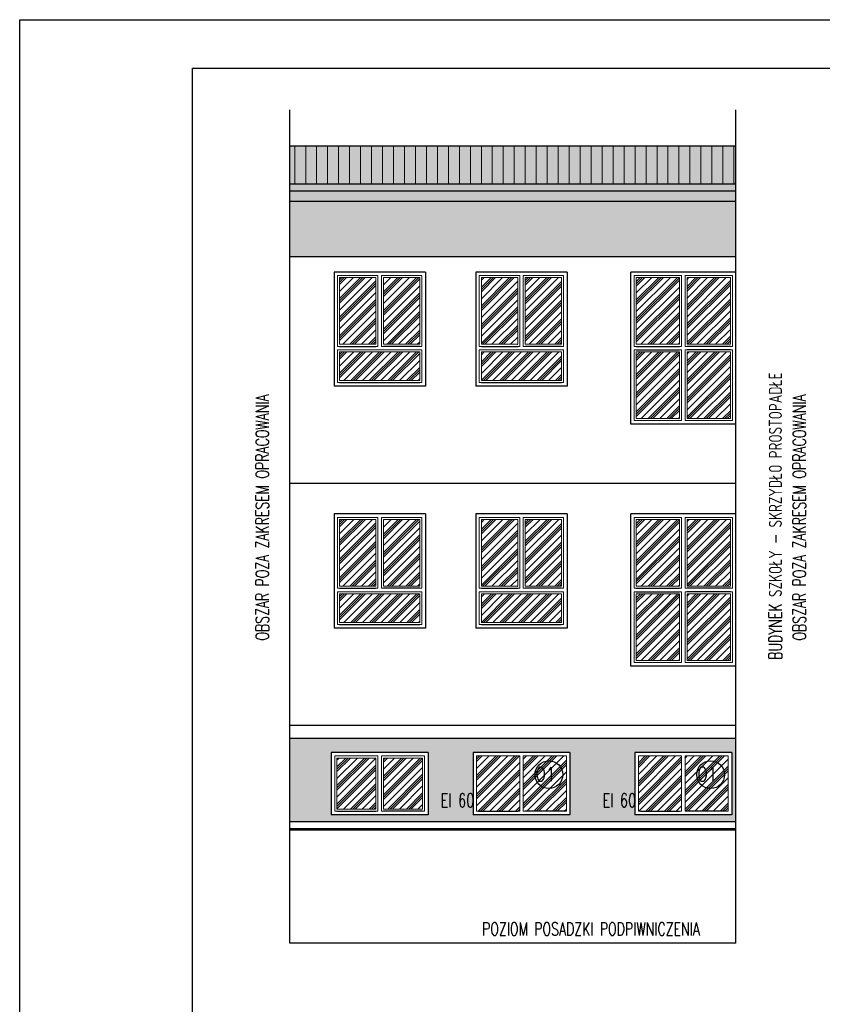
# Model space of a CAD drawing. Header units: millimetres. Extents: x 31969 to 285678, y -69766 to -1123.
# Tile 53 of 102: x 147627 to 148787, y -12523 to -11099. Entities that reach past the tile are written whole.
import ezdxf
from ezdxf.lldxf.tags import DXFTag

# ---------------------------------------------------------------- set-up
doc = ezdxf.new("R2010")
doc.units = ezdxf.units.MM
for name, color, linetype in [('a-elewacja 1', 1, 'Continuous'), ('a-elewacje', 1, 'Continuous'), ('a-izolacja 1', 3, 'Continuous'), ('a-opis 1', 3, 'Continuous'), ('a-opis 2', 1, 'Continuous'), ('a-opis 3', 15, 'Continuous'), ('a-opis stolarki 2', 1, 'Continuous'), ('a-przerywana 2', 3, 'Continuous'), ('a-szraf', 252, 'Continuous'), ('a-szraf 1', 250, 'Continuous')]:
    doc.layers.add(name, color=color, linetype=linetype)
doc.layers.add('a-elewacja 3', color=3, linetype='Continuous', lineweight=20)
doc.styles.add('RS01507', font='romans.shx', dxfattribs={"width": 0.7, "height": 0.15})
doc.styles.add('WYMIAR', font='romans.shx', dxfattribs={"width": 0.8})
tags = doc.linetypes.add('DASHED', pattern=[0.75, 0.5, -0.25]).pattern_tags.tags
tags[6:7] = [DXFTag(74, 4), DXFTag(75, 0), DXFTag(340, '0'), DXFTag(46, 1.0), DXFTag(50, 0.0), DXFTag(44, 0.0), DXFTag(45, 0.0)]
tags[4:5] = [DXFTag(74, 4), DXFTag(75, 0), DXFTag(340, '0'), DXFTag(46, 1.0), DXFTag(50, 0.0), DXFTag(44, 0.0), DXFTag(45, 0.0)]

msp = doc.modelspace()

# ---------------------------------------------------------------- hatches: boundary and pattern name
at = {"layer": 'a-elewacja 3', "ltscale": 100}
h = msp.add_hatch(dxfattribs=at)
h.set_pattern_fill('LINE', color=256, scale=5, angle=90)
h.set_pattern_definition([(90, (-454.342, -5789.653), (-15.875, 1e-15), [])])
h.paths.add_polyline_path([(148017.45, -11281.56), (148017.45, -11336.56), (148662.45, -11336.56), (148662.45, -11281.56)])
at = {"layer": 'a-szraf', "ltscale": 30}
h = msp.add_hatch(dxfattribs=at)
h.set_pattern_fill('DOTS', color=256, scale=1.5)
h.set_pattern_definition([(0, (-454.3421, -5789.6532), (1.190625, 2.38125), [0, -2.38125])])
h.paths.add_polyline_path([(148662.45, -11346.6), (148017.45, -11346.6), (148017.45, -11361.6), (148662.45, -11361.6)])
h.paths.add_polyline_path([(148662.45, -11336.56), (148017.45, -11336.56), (148017.45, -11346.6), (148662.45, -11346.6)])
h.paths.add_polyline_path([(148662.45, -11281.56), (148017.45, -11281.56), (148017.45, -11336.56), (148662.45, -11336.56)])
at = {"layer": 'a-szraf', "ltscale": 100}
h = msp.add_hatch(dxfattribs=at)
h.set_pattern_fill('DOTS', color=256, scale=3)
h.set_pattern_definition([(0, (-454.342, -5789.653), (2.38125, 4.7625), [0, -4.7625])])
h.paths.add_polyline_path([(148662.45, -11441.6), (148662.45, -11361.6), (148017.45, -11361.6), (148017.45, -11441.6)])
h = msp.add_hatch(dxfattribs=at)
h.set_pattern_fill('DOTS', color=256, scale=3)
h.paths.add_polyline_path([(148662.45, -12138.6), (148017.45, -12138.6), (148017.45, -12258.6), (148662.45, -12258.6)])
h.paths.add_polyline_path([(148422.45, -12248.6), (148282.45, -12248.6), (148282.45, -12158.6), (148422.45, -12158.6)], flags=16)
h.paths.add_polyline_path([(148417.45, -12243.6), (148354.95, -12243.6), (148354.95, -12163.6), (148417.45, -12163.6)], flags=0)
h.paths.add_polyline_path([(148516.45, -12158.6), (148656.45, -12158.6), (148656.45, -12248.6), (148516.45, -12248.6)], flags=16)
h.paths.add_polyline_path([(148521.45, -12163.6), (148583.95, -12163.6), (148583.95, -12243.6), (148521.45, -12243.6)], flags=0)
h.paths.add_polyline_path([(148349.95, -12243.6), (148287.45, -12243.6), (148287.45, -12163.6), (148349.95, -12163.6)], flags=0)
h.paths.add_polyline_path([(148588.95, -12163.6), (148651.45, -12163.6), (148651.45, -12243.6), (148588.95, -12243.6)], flags=0)
h.paths.add_polyline_path([(148217.45, -12248.6), (148077.45, -12248.6), (148077.45, -12158.6), (148217.45, -12158.6)], flags=16)
h.paths.add_polyline_path([(148212.45, -12243.6), (148149.95, -12243.6), (148149.95, -12163.6), (148212.45, -12163.6)], flags=0)
h.paths.add_polyline_path([(148209.45, -12240.6), (148152.95, -12240.6), (148152.95, -12166.6), (148209.45, -12166.6)], flags=0)
h.paths.add_polyline_path([(148144.95, -12243.6), (148082.45, -12243.6), (148082.45, -12163.6), (148144.95, -12163.6)], flags=0)
h.paths.add_polyline_path([(148141.95, -12240.6), (148085.45, -12240.6), (148085.45, -12166.6), (148141.95, -12166.6)], flags=0)
at = {"layer": 'a-szraf 1', "ltscale": 15}
h = msp.add_hatch(dxfattribs=at)
h.set_pattern_fill('PLASTI', color=256, scale=3, angle=45)
h.set_pattern_definition([(45, (-454.342, -5789.653), (-13.4703842, 13.4703842), []), (45, (-456.026, -5787.97), (-13.4703842, 13.4703842), []), (45, (-457.71, -5786.286), (-13.4703842, 13.4703842), []), (45, (-462.761, -5781.234), (-13.4703842, 13.4703842), [])])
h.paths.add_polyline_path([(148209.45, -12240.6), (148209.45, -12166.6), (148152.95, -12166.6), (148152.95, -12240.6)])
h.paths.add_polyline_path([(148141.95, -12240.6), (148141.95, -12166.6), (148085.45, -12166.6), (148085.45, -12240.6)])
h.paths.add_polyline_path([(148518.45, -11918.1), (148580.95, -11918.1), (148580.95, -11821.6), (148518.45, -11821.6)])
h.paths.add_polyline_path([(148591.95, -11918.1), (148654.45, -11918.1), (148654.45, -11821.6), (148591.95, -11821.6)])
h.paths.add_polyline_path([(148591.95, -12025.6), (148654.45, -12025.6), (148654.45, -11929.1), (148591.95, -11929.1)])
h.paths.add_polyline_path([(148518.45, -12025.6), (148580.95, -12025.6), (148580.95, -11929.1), (148518.45, -11929.1)])
h.paths.add_polyline_path([(148591.95, -11675.6), (148654.45, -11675.6), (148654.45, -11579.1), (148591.95, -11579.1)])
h.paths.add_polyline_path([(148591.95, -11568.1), (148654.45, -11568.1), (148654.45, -11471.6), (148591.95, -11471.6)])
h.paths.add_polyline_path([(148580.95, -11568.1), (148580.95, -11471.6), (148518.45, -11471.6), (148518.45, -11568.1)])
h.paths.add_polyline_path([(148518.45, -11675.6), (148580.95, -11675.6), (148580.95, -11579.1), (148518.45, -11579.1)])
h.paths.add_polyline_path([(148410.45, -11821.6), (148357.95, -11821.6), (148357.95, -11918.1), (148410.45, -11918.1)])
h.paths.add_polyline_path([(148346.95, -11821.6), (148294.45, -11821.6), (148294.45, -11918.1), (148346.95, -11918.1)])
h.paths.add_polyline_path([(148410.45, -11929.1), (148294.45, -11929.1), (148294.45, -11970.6), (148410.45, -11970.6)])
h.paths.add_polyline_path([(148205.45, -11929.1), (148089.45, -11929.1), (148089.45, -11970.6), (148205.45, -11970.6)])
h.paths.add_polyline_path([(148205.45, -11918.1), (148205.45, -11821.6), (148152.95, -11821.6), (148152.95, -11918.1)])
h.paths.add_polyline_path([(148141.95, -11918.1), (148141.95, -11821.6), (148089.45, -11821.6), (148089.45, -11918.1)])
h.paths.add_polyline_path([(148141.95, -11568.1), (148141.95, -11471.6), (148089.45, -11471.6), (148089.45, -11568.1)])
h.paths.add_polyline_path([(148152.95, -11568.1), (148205.45, -11568.1), (148205.45, -11471.6), (148152.95, -11471.6)])
h.paths.add_polyline_path([(148089.45, -11620.6), (148205.45, -11620.6), (148205.45, -11579.1), (148089.45, -11579.1)])
h.paths.add_polyline_path([(148294.45, -11620.6), (148410.45, -11620.6), (148410.45, -11579.1), (148294.45, -11579.1)])
h.paths.add_polyline_path([(148294.45, -11471.6), (148294.45, -11568.1), (148346.95, -11568.1), (148346.95, -11471.6)])
h.paths.add_polyline_path([(148357.95, -11471.6), (148357.95, -11568.1), (148410.45, -11568.1), (148410.45, -11471.6)])
h = msp.add_hatch(dxfattribs=at)
h.set_pattern_fill('PLASTI', color=256, scale=3, angle=45)
h.paths.add_polyline_path([(148651.45, -12163.6), (148588.95, -12163.6), (148588.95, -12243.6), (148651.45, -12243.6)])
h.paths.add_polyline_path([(148583.95, -12163.6), (148521.45, -12163.6), (148521.45, -12243.6), (148583.95, -12243.6)])
h.paths.add_polyline_path([(148417.45, -12163.6), (148354.95, -12163.6), (148354.95, -12243.6), (148417.45, -12243.6)])
h.paths.add_polyline_path([(148349.95, -12163.6), (148287.45, -12163.6), (148287.45, -12243.6), (148349.95, -12243.6)])

# ---------------------------------------------------------------- linework, layer by layer
at = {"layer": 'a-elewacja 1', "linetype": 'DASHED', "ltscale": 40}
for p, q in [((148017.45, -12434.6), (148017.45, -11229.19)), ((148662.45, -12434.6), (148662.45, -11229.19)), ((148662.45, -12434.6), (148017.45, -12434.6))]:
    msp.add_line(p, q, dxfattribs=at)
at = {"layer": 'a-elewacja 1', "ltscale": 100}
for p, q in [((148662.45, -11281.56), (148017.45, -11281.56)), ((148662.45, -11336.56), (148017.45, -11336.56)), ((148662.45, -11346.6), (148017.45, -11346.6)), ((148662.45, -11361.6), (148017.45, -11361.6)), ((148662.45, -11441.6), (148017.45, -11441.6)), ((148213.45, -11463.6), (148081.45, -11463.6)), ((148081.45, -11463.6), (148081.45, -11628.6)), ((148213.45, -11463.6), (148213.45, -11628.6)), ((148418.45, -11463.6), (148286.45, -11463.6)), ((148286.45, -11463.6), (148286.45, -11628.6)), ((148418.45, -11463.6), (148418.45, -11628.6)), ((148213.45, -11628.6), (148081.45, -11628.6)), ((148418.45, -11628.6), (148286.45, -11628.6)), ((148213.45, -11813.6), (148081.45, -11813.6)), ((148081.45, -11813.6), (148081.45, -11978.6)), ((148213.45, -11813.6), (148213.45, -11978.6)), ((148418.45, -11813.6), (148286.45, -11813.6)), ((148286.45, -11813.6), (148286.45, -11978.6)), ((148418.45, -11813.6), (148418.45, -11978.6)), ((148213.45, -11978.6), (148081.45, -11978.6)), ((148418.45, -11978.6), (148286.45, -11978.6)), ((148662.45, -12138.6), (148017.45, -12138.6)), ((148217.45, -12158.6), (148077.45, -12158.6)), ((148077.45, -12158.6), (148077.45, -12248.6)), ((148217.45, -12158.6), (148217.45, -12248.6)), ((148422.45, -12158.6), (148282.45, -12158.6)), ((148282.45, -12158.6), (148282.45, -12248.6)), ((148422.45, -12158.6), (148422.45, -12248.6)), ((148656.45, -12158.6), (148516.45, -12158.6)), ((148516.45, -12158.6), (148516.45, -12248.6)), ((148656.45, -12158.6), (148656.45, -12248.6)), ((148217.45, -12248.6), (148077.45, -12248.6)), ((148422.45, -12248.6), (148282.45, -12248.6)), ((148656.45, -12248.6), (148516.45, -12248.6)), ((148017.45, -12258.6), (148662.45, -12258.6)), ((148017.45, -12268.6), (148662.45, -12268.6)), ((148017.45, -12270.6), (148662.45, -12270.6))]:
    msp.add_line(p, q, dxfattribs=at)
at = {"layer": 'a-elewacja 3'}
for p, q in [((148089.45, -11568.1), (148089.45, -11471.6)), ((148089.45, -11471.6), (148141.95, -11471.6)), ((148141.95, -11471.6), (148141.95, -11568.1)), ((148152.95, -11471.6), (148205.45, -11471.6)), ((148152.95, -11568.1), (148152.95, -11471.6)), ((148205.45, -11471.6), (148205.45, -11568.1)), ((148294.45, -11568.1), (148294.45, -11471.6)), ((148294.45, -11471.6), (148346.95, -11471.6)), ((148346.95, -11471.6), (148346.95, -11568.1)), ((148357.95, -11471.6), (148410.45, -11471.6)), ((148357.95, -11568.1), (148357.95, -11471.6)), ((148410.45, -11471.6), (148410.45, -11568.1)), ((148518.45, -11568.1), (148518.45, -11471.6)), ((148518.45, -11471.6), (148580.95, -11471.6)), ((148580.95, -11471.6), (148580.95, -11568.1)), ((148591.95, -11471.6), (148654.45, -11471.6)), ((148591.95, -11568.1), (148591.95, -11471.6)), ((148654.45, -11471.6), (148654.45, -11568.1)), ((148141.95, -11568.1), (148089.45, -11568.1)), ((148089.45, -11620.6), (148089.45, -11579.1)), ((148089.45, -11579.1), (148205.45, -11579.1)), ((148205.45, -11568.1), (148152.95, -11568.1)), ((148205.45, -11579.1), (148205.45, -11620.6)), ((148346.95, -11568.1), (148294.45, -11568.1)), ((148294.45, -11620.6), (148294.45, -11579.1)), ((148294.45, -11579.1), (148410.45, -11579.1)), ((148410.45, -11568.1), (148357.95, -11568.1)), ((148410.45, -11579.1), (148410.45, -11620.6)), ((148580.95, -11568.1), (148518.45, -11568.1)), ((148580.95, -11579.1), (148518.45, -11579.1)), ((148518.45, -11579.1), (148518.45, -11675.6)), ((148580.95, -11675.6), (148580.95, -11579.1)), ((148654.45, -11568.1), (148591.95, -11568.1)), ((148654.45, -11579.1), (148591.95, -11579.1)), ((148591.95, -11579.1), (148591.95, -11675.6)), ((148654.45, -11675.6), (148654.45, -11579.1)), ((148205.45, -11620.6), (148089.45, -11620.6)), ((148410.45, -11620.6), (148294.45, -11620.6)), ((148518.45, -11675.6), (148580.95, -11675.6)), ((148591.95, -11675.6), (148654.45, -11675.6)), ((148089.45, -11918.1), (148089.45, -11821.6)), ((148089.45, -11821.6), (148141.95, -11821.6)), ((148141.95, -11821.6), (148141.95, -11918.1)), ((148152.95, -11821.6), (148205.45, -11821.6)), ((148152.95, -11918.1), (148152.95, -11821.6)), ((148205.45, -11821.6), (148205.45, -11918.1)), ((148294.45, -11918.1), (148294.45, -11821.6)), ((148294.45, -11821.6), (148346.95, -11821.6)), ((148346.95, -11821.6), (148346.95, -11918.1)), ((148357.95, -11821.6), (148410.45, -11821.6)), ((148357.95, -11918.1), (148357.95, -11821.6)), ((148410.45, -11821.6), (148410.45, -11918.1)), ((148518.45, -11918.1), (148518.45, -11821.6)), ((148518.45, -11821.6), (148580.95, -11821.6)), ((148580.95, -11821.6), (148580.95, -11918.1)), ((148591.95, -11821.6), (148654.45, -11821.6)), ((148591.95, -11918.1), (148591.95, -11821.6)), ((148654.45, -11821.6), (148654.45, -11918.1)), ((148141.95, -11918.1), (148089.45, -11918.1)), ((148205.45, -11918.1), (148152.95, -11918.1)), ((148346.95, -11918.1), (148294.45, -11918.1)), ((148410.45, -11918.1), (148357.95, -11918.1)), ((148580.95, -11918.1), (148518.45, -11918.1)), ((148654.45, -11918.1), (148591.95, -11918.1)), ((148089.45, -11970.6), (148089.45, -11929.1)), ((148089.45, -11929.1), (148205.45, -11929.1)), ((148205.45, -11929.1), (148205.45, -11970.6)), ((148294.45, -11970.6), (148294.45, -11929.1)), ((148294.45, -11929.1), (148410.45, -11929.1)), ((148410.45, -11929.1), (148410.45, -11970.6)), ((148580.95, -11929.1), (148518.45, -11929.1)), ((148518.45, -11929.1), (148518.45, -12025.6)), ((148580.95, -12025.6), (148580.95, -11929.1)), ((148654.45, -11929.1), (148591.95, -11929.1)), ((148591.95, -11929.1), (148591.95, -12025.6)), ((148654.45, -12025.6), (148654.45, -11929.1)), ((148205.45, -11970.6), (148089.45, -11970.6)), ((148410.45, -11970.6), (148294.45, -11970.6)), ((148518.45, -12025.6), (148580.95, -12025.6)), ((148591.95, -12025.6), (148654.45, -12025.6)), ((148085.45, -12240.6), (148085.45, -12166.6)), ((148085.45, -12166.6), (148141.95, -12166.6)), ((148141.95, -12166.6), (148141.95, -12240.6)), ((148152.95, -12166.6), (148209.45, -12166.6)), ((148152.95, -12240.6), (148152.95, -12166.6)), ((148209.45, -12166.6), (148209.45, -12240.6)), ((148141.95, -12240.6), (148085.45, -12240.6)), ((148209.45, -12240.6), (148152.95, -12240.6))]:
    msp.add_line(p, q, dxfattribs=at)
for points in [[(148144.95, -11468.6), (148144.95, -11571.1), (148086.45, -11571.1), (148086.45, -11468.6), (148144.95, -11468.6)], [(148149.95, -11468.6), (148208.45, -11468.6), (148208.45, -11571.1), (148149.95, -11571.1), (148149.95, -11468.6)], [(148349.95, -11468.6), (148349.95, -11571.1), (148291.45, -11571.1), (148291.45, -11468.6), (148349.95, -11468.6)], [(148354.95, -11468.6), (148413.45, -11468.6), (148413.45, -11571.1), (148354.95, -11571.1), (148354.95, -11468.6)], [(148583.95, -11468.6), (148583.95, -11571.1), (148515.45, -11571.1), (148515.45, -11468.6), (148583.95, -11468.6)], [(148588.95, -11468.6), (148657.45, -11468.6), (148657.45, -11571.1), (148588.95, -11571.1), (148588.95, -11468.6)], [(148208.45, -11576.1), (148208.45, -11623.6), (148086.45, -11623.6), (148086.45, -11576.1), (148208.45, -11576.1)], [(148413.45, -11576.1), (148413.45, -11623.6), (148291.45, -11623.6), (148291.45, -11576.1), (148413.45, -11576.1)], [(148583.95, -11678.6), (148583.95, -11576.1), (148515.45, -11576.1), (148515.45, -11678.6), (148583.95, -11678.6)], [(148588.95, -11678.6), (148657.45, -11678.6), (148657.45, -11576.1), (148588.95, -11576.1), (148588.95, -11678.6)], [(148144.95, -11818.6), (148144.95, -11921.1), (148086.45, -11921.1), (148086.45, -11818.6), (148144.95, -11818.6)], [(148149.95, -11818.6), (148208.45, -11818.6), (148208.45, -11921.1), (148149.95, -11921.1), (148149.95, -11818.6)], [(148349.95, -11818.6), (148349.95, -11921.1), (148291.45, -11921.1), (148291.45, -11818.6), (148349.95, -11818.6)], [(148354.95, -11818.6), (148413.45, -11818.6), (148413.45, -11921.1), (148354.95, -11921.1), (148354.95, -11818.6)], [(148583.95, -11818.6), (148583.95, -11921.1), (148515.45, -11921.1), (148515.45, -11818.6), (148583.95, -11818.6)], [(148588.95, -11818.6), (148657.45, -11818.6), (148657.45, -11921.1), (148588.95, -11921.1), (148588.95, -11818.6)], [(148208.45, -11926.1), (148208.45, -11973.6), (148086.45, -11973.6), (148086.45, -11926.1), (148208.45, -11926.1)], [(148413.45, -11926.1), (148413.45, -11973.6), (148291.45, -11973.6), (148291.45, -11926.1), (148413.45, -11926.1)], [(148583.95, -12028.6), (148583.95, -11926.1), (148515.45, -11926.1), (148515.45, -12028.6), (148583.95, -12028.6)], [(148588.95, -12028.6), (148657.45, -12028.6), (148657.45, -11926.1), (148588.95, -11926.1), (148588.95, -12028.6)], [(148144.95, -12163.6), (148144.95, -12243.6), (148082.45, -12243.6), (148082.45, -12163.6), (148144.95, -12163.6)], [(148149.95, -12163.6), (148212.45, -12163.6), (148212.45, -12243.6), (148149.95, -12243.6), (148149.95, -12163.6)], [(148349.95, -12163.6), (148349.95, -12243.6), (148287.45, -12243.6), (148287.45, -12163.6), (148349.95, -12163.6)], [(148354.95, -12163.6), (148417.45, -12163.6), (148417.45, -12243.6), (148354.95, -12243.6), (148354.95, -12163.6)], [(148583.95, -12163.6), (148583.95, -12243.6), (148521.45, -12243.6), (148521.45, -12163.6), (148583.95, -12163.6)], [(148588.95, -12163.6), (148651.45, -12163.6), (148651.45, -12243.6), (148588.95, -12243.6), (148588.95, -12163.6)]]:
    msp.add_lwpolyline(points, dxfattribs=at)
at = {"layer": 'a-elewacje'}
for p, q in [((148662.45, -11463.6), (148510.45, -11463.6)), ((148510.45, -11683.6), (148510.45, -11463.6)), ((148662.45, -11683.6), (148662.45, -11463.6)), ((148662.45, -11683.6), (148510.45, -11683.6)), ((148662.45, -11813.6), (148510.45, -11813.6)), ((148510.45, -12033.6), (148510.45, -11813.6)), ((148662.45, -12033.6), (148662.45, -11813.6)), ((148662.45, -12033.6), (148510.45, -12033.6))]:
    msp.add_line(p, q, dxfattribs=at)
at = {"layer": 'a-izolacja 1'}
for p, q in [((148089.45, -11571.1), (148141.95, -11571.1)), ((148205.45, -11571.1), (148152.95, -11571.1)), ((148294.45, -11571.1), (148346.95, -11571.1)), ((148410.45, -11571.1), (148357.95, -11571.1)), ((148518.45, -11571.1), (148580.95, -11571.1)), ((148518.45, -11576.1), (148580.95, -11576.1)), ((148654.45, -11571.1), (148591.95, -11571.1)), ((148654.45, -11576.1), (148591.95, -11576.1)), ((148089.45, -11623.6), (148205.45, -11623.6)), ((148294.45, -11623.6), (148410.45, -11623.6)), ((148089.45, -11921.1), (148141.95, -11921.1)), ((148205.45, -11921.1), (148152.95, -11921.1)), ((148294.45, -11921.1), (148346.95, -11921.1)), ((148410.45, -11921.1), (148357.95, -11921.1)), ((148518.45, -11921.1), (148580.95, -11921.1)), ((148654.45, -11921.1), (148591.95, -11921.1)), ((148518.45, -11926.1), (148580.95, -11926.1)), ((148654.45, -11926.1), (148591.95, -11926.1)), ((148089.45, -11973.6), (148205.45, -11973.6)), ((148294.45, -11973.6), (148410.45, -11973.6)), ((148085.45, -12243.6), (148141.95, -12243.6)), ((148209.45, -12243.6), (148152.95, -12243.6)), ((148290.45, -12243.6), (148346.95, -12243.6)), ((148414.45, -12243.6), (148357.95, -12243.6)), ((148524.45, -12243.6), (148580.95, -12243.6)), ((148648.45, -12243.6), (148591.95, -12243.6))]:
    msp.add_line(p, q, dxfattribs=at)
at = {"layer": 'a-opis 2', "ltscale": 2}
for points in [[(151826.95, -14068.58), (147626.95, -14068.58), (147626.95, -11098.58), (151826.95, -11098.58)], [(147876.95, -11168.58), (151756.95, -11168.58), (151756.95, -13998.58), (147876.95, -13998.58)]]:
    msp.add_lwpolyline(points, close=True, dxfattribs=at)
at = {"layer": 'a-opis stolarki 2'}
for centre in [(148392.09, -12190.67), (148626.09, -12190.67)]:
    msp.add_circle(centre, 20.05, dxfattribs=at)
at = {"layer": 'a-przerywana 2', "linetype": 'DASHED', "lineweight": 25, "ltscale": 50}
for p, q in [((148662.45, -11769.6), (148017.45, -11769.6)), ((148662.45, -12119.6), (148017.45, -12119.6))]:
    msp.add_line(p, q, dxfattribs=at)

# ---------------------------------------------------------------- texts
at = {"layer": 'a-opis 1', "ltscale": 40, "style": 'RS01507', "width": 0.7}
for s, p in [('BUDYNEK SZKOŁY - SKRZYDŁO PROSTOPADŁE', (148729.02, -12024.45)), ('OBSZAR POZA ZAKRESEM OPRACOWANIA', (147987.12, -11996.67)), ('OBSZAR POZA ZAKRESEM OPRACOWANIA', (148763.77, -11996.67))]:
    msp.add_text(s, height=18.9125, rotation=90, dxfattribs=at).set_placement(p)
msp.add_text('POZIOM POSADZKI PODPIWNICZENIA', height=18.9125, dxfattribs=at).set_placement((148295.46, -12423.38))
at = {"layer": 'a-opis 3', "ltscale": 40, "char_height": 19.613, "width": 649.6209, "attachment_point": 7, "style": 'RS01507'}
for insert in [(148030.92, -12237.71), (148264.92, -12237.71)]:
    msp.add_mtext('{\\W7.6055;  }EI 60', dxfattribs=dict(at, insert=insert))
at = {"layer": 'a-opis stolarki 2', "char_height": 20.047, "width": 23.6587, "attachment_point": 9, "style": 'WYMIAR'}
for insert in [(148401.55, -12199.85), (148635.55, -12199.85)]:
    msp.add_mtext('O1', dxfattribs=dict(at, insert=insert))

doc.saveas('drawing.dxf')
